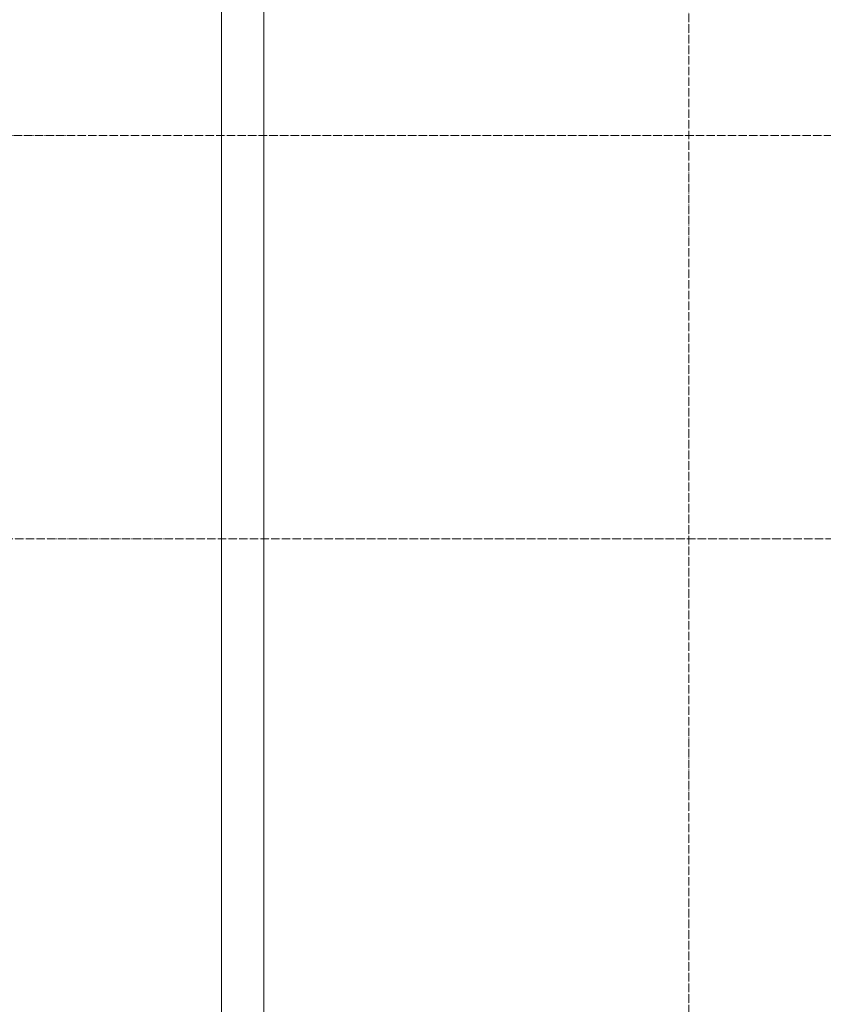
# Model space of a CAD drawing. Header units: millimetres. Extents: x 2069 to 83669, y 801 to 118701.
# Tile 78 of 145: x 44682 to 46574, y 46058 to 48376. Entities that reach past the tile are written whole.
import ezdxf

# ---------------------------------------------------------------- set-up
doc = ezdxf.new("R2010")
doc.units = ezdxf.units.MM
doc.linetypes.add('ADSK_Линия сетки', pattern=[25, 20, -2.5, 0, -2.5])
doc.linetypes.add('ADSK_Линия сетки_2_', pattern=[25, 20, -2.5, 0, -2.5])
doc.layers.add('Оси', color=7, linetype='Continuous', lineweight=9)
doc.layers.add('Парковка', color=7, linetype='Continuous', lineweight=18)

# ---------------------------------------------------------------- blocks, each defined once
blk = doc.blocks.new('199_Парковочные места 3 класса и МГН - Малый класс-V10-Оборудование_B2_-11_400__На лист секция 6_-11_400')
at = {"layer": 'Парковка', "color": 253, "true_color": 0xaaaaaa}
blk.add_line((0, -5300), (0, 0), dxfattribs=at)
blk = doc.blocks.new('199_Парковочные места 3 класса и МГН - Малый класс-V22-Оборудование_B2_-11_400__На лист секция 6_-11_400')
at = {"layer": 'Парковка', "color": 253, "true_color": 0xaaaaaa}
blk.add_line((2500, 0), (2500, -5300), dxfattribs=at)
blk = doc.blocks.new('135_SLK_GD_AR_rvt-1-Оборудование_B2_-11_400__На лист секция 6_-11_400')
at = {"layer": 'Парковка', "color": 253, "lineweight": 18, "true_color": 0xaaaaaa}
for name, p in [('199_Парковочные места 3 класса и МГН - Малый класс-V22-Оборудование_B2_-11_400__На лист секция 6_-11_400', (-13015609.7, -9242250.3)), ('199_Парковочные места 3 класса и МГН - Малый класс-V10-Оборудование_B2_-11_400__На лист секция 6_-11_400', (-13013009.7, -9242250.3))]:
    blk.add_blockref(name, p, dxfattribs=at)
blk = doc.blocks.new('135_SLK_GD_KR_rvt-1-Оборудование_B2_-11_400__На лист секция 6_-11_400')
at = {"layer": 'Оси', "color": 254, "linetype": 'ADSK_Линия сетки_2_', "true_color": 0xe5e5e5}
blk.add_line((-13054512.4, -9242750.3), (-12976778.8, -9242750.3), dxfattribs=at)
blk = doc.blocks.new('A$C946fac60')
at = {"layer": 'Оси', "color": 253, "linetype": 'ADSK_Линия сетки', "true_color": 0xaaaaaa}
for p, q in [((43302.7, 800), (43302.7, 90869.8)), ((78533.6, 24331.6), (800, 24331.6))]:
    blk.add_line(p, q, dxfattribs=at)
at = {"lineweight": 5}
for name in ['135_SLK_GD_KR_rvt-1-Оборудование_B2_-11_400__На лист секция 6_-11_400', '135_SLK_GD_AR_rvt-1-Оборудование_B2_-11_400__На лист секция 6_-11_400']:
    blk.add_blockref(name, (13055312.4, 9268031.9), dxfattribs=at)

msp = doc.modelspace()

# ---------------------------------------------------------------- block references
msp.add_blockref('A$C946fac60', (2954.3, 22822.3))

doc.saveas('drawing.dxf')
